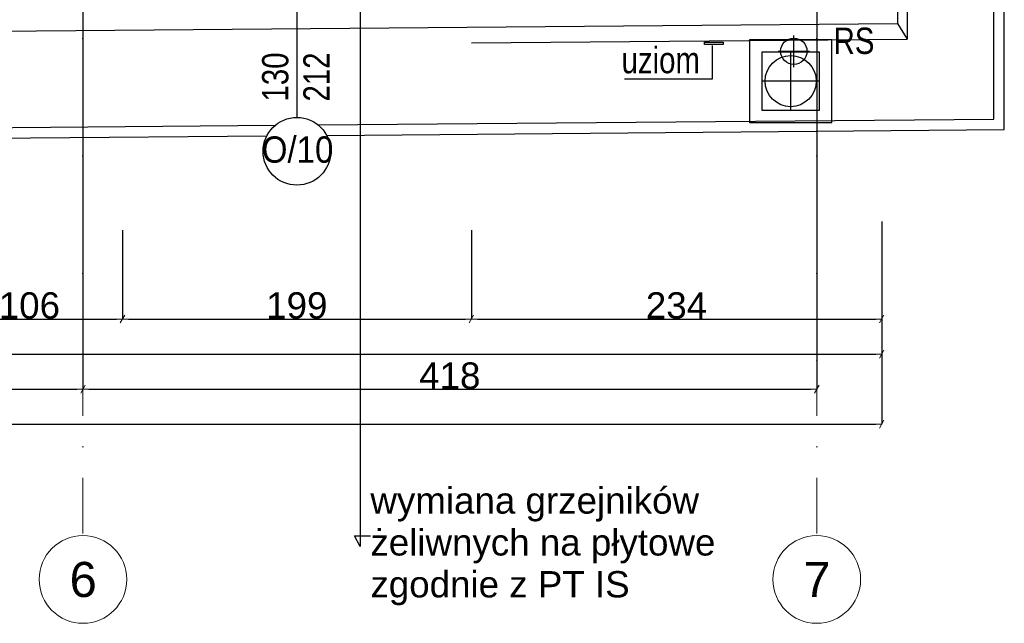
# Model space of a CAD drawing. Header units: millimetres. Extents: x 75543 to 124291, y -109148 to -86372.
# Tile 90 of 99: x 113602 to 119216, y -108895 to -105453. Entities that reach past the tile are written whole.
import ezdxf

# ---------------------------------------------------------------- set-up
doc = ezdxf.new("R2010")
doc.units = ezdxf.units.MM
doc.header["$MEASUREMENT"] = 0
doc.linetypes.add('Dot & Dashed', pattern=[670.277762, 317.5, -176.388889, 0, -176.388874])
for name, color, linetype in [('COKÓŁ', 7, 'Continuous'), ('DIM MALY', 7, 'Continuous'), ('Nowe_00 ZMIANY', 7, 'Continuous'), ('Nowe_A-OKNA-OPIS', 7, 'Continuous'), ('opaska', 7, 'Continuous'), ('opisy inne', 7, 'Continuous'), ('OSIE', 7, 'Continuous'), ('RURY SPUSTOWE', 7, 'Continuous'), ('Structural - Grid', 7, 'Continuous'), ('UZOIM#2', 7, 'Continuous'), ('WIDOK2', 7, 'Continuous')]:
    doc.layers.add(name, color=color, linetype=linetype)
doc.styles.add('STYL_AUTOMATYCZNY_1', font='arial.ttf')
doc.styles.add('STYL_AUTOMATYCZNY_2', font='arial.ttf')
doc.styles.add('STYL_AUTOMATYCZNY_5', font='txt')
doc.styles.add('STYL_AUTOMATYCZNY_6', font='arial.ttf', dxfattribs={"width": 0.8})
doc.styles.add('STYL_AUTOMATYCZNY_9', font='arial.ttf', dxfattribs={"width": 0.9})
doc.dimstyles.new('STYL_AUTOMATYCZNY__3', dxfattribs={"dimtxt": 150, "dimasz": 34.231941, "dimexe": 0.18, "dimexo": 3, "dimgap": 0, "dimtad": 1, "dimtih": 1, "dimtoh": 1, "dimdec": 0, "dimlfac": 0.1, "dimzin": 0, "dimdsep": 46, "dimtxsty": 'STYL_AUTOMATYCZNY_2', "dimblk": 'ARROWHEAD_2', "dimblk1": 'ARROWHEAD_2', "dimblk2": 'ARROWHEAD_2', "dimcen": 0.09, "dimclrd": 5, "dimclre": 5, "dimclrt": 1, "dimadec": 0, "dimazin": 0, "dimtfac": 1, "dimtdec": 4, "dimtmove": 0, "dimatfit": 3, "dimfxl": 0, "dimtolj": 1, "dimtzin": 0, "dimarcsym": 0})
doc.dimstyles.new('STYL_AUTOMATYCZNY__8', dxfattribs={"dimtxt": 0.18, "dimasz": 91.2, "dimexe": 0.18, "dimexo": 0.0625, "dimgap": 0, "dimtad": 0, "dimtih": 1, "dimtoh": 1, "dimdec": 4, "dimzin": 0, "dimdsep": 46, "dimcen": 0.09, "dimadec": 0, "dimazin": 0, "dimtfac": 1, "dimtdec": 4, "dimtmove": 0, "dimatfit": 3, "dimldrblk": 'ARROWHEAD_11', "dimfxl": 0, "dimtolj": 1, "dimtzin": 0, "dimarcsym": 0})

# ---------------------------------------------------------------- blocks, each defined once
blk = doc.blocks.new('ARROWHEAD_2')
at = {"color": 0, "linetype": 'Continuous', "lineweight": 0}
for p, q in [((0, 0), (-1, 0)), ((-0.38, -0.66), (0.38, 0.66))]:
    blk.add_line(p, q, dxfattribs=at)
blk = doc.blocks.new('*D625')
at = {"layer": 'Defpoints', "color": 0}
for p in [(113127.3, -106650.4), (114187.3, -106650.4), (114187.3, -107160.1)]:
    blk.add_point(p, dxfattribs=at)
at = {"layer": 'DIM MALY', "color": 5, "lineweight": -2}
for p, q in [((113127.3, -106653.4), (113127.3, -107160.3)), ((114187.3, -106653.4), (114187.3, -107160.3)), ((113161.5, -107160.1), (114153, -107160.1))]:
    blk.add_line(p, q, dxfattribs=at)
at = {"layer": 'DIM MALY', "color": 5, "lineweight": -2, "xscale": 34.23194115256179, "yscale": 34.23194115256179, "zscale": 34.23194115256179, "rotation": 180}
blk.add_blockref('ARROWHEAD_2', (113127.3, -107160.1), dxfattribs=at)
at = {"layer": 'DIM MALY', "color": 5, "lineweight": -2, "xscale": 34.23194115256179, "yscale": 34.23194115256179, "zscale": 34.23194115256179}
blk.add_blockref('ARROWHEAD_2', (114187.3, -107160.1), dxfattribs=at)
at = {"layer": 'DIM MALY', "color": 1, "insert": (113656.9, -107083.6), "char_height": 150, "attachment_point": 5, "style": 'STYL_AUTOMATYCZNY_2'}
blk.add_mtext('\\A1;106', dxfattribs=at)
blk = doc.blocks.new('*D632')
at = {"layer": 'Defpoints', "color": 0}
for p in [(113127.3, -106650.4), (114187.3, -106650.4), (114187.3, -107160.1)]:
    blk.add_point(p, dxfattribs=at)
at = {"layer": 'DIM MALY', "color": 5, "lineweight": -2}
for p, q in [((113127.3, -106653.4), (113127.3, -107160.3)), ((114187.3, -106653.4), (114187.3, -107160.3)), ((113161.5, -107160.1), (114153, -107160.1))]:
    blk.add_line(p, q, dxfattribs=at)
at = {"layer": 'DIM MALY', "color": 5, "lineweight": -2, "xscale": 34.23194115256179, "yscale": 34.23194115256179, "zscale": 34.23194115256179, "rotation": 180}
blk.add_blockref('ARROWHEAD_2', (113127.3, -107160.1), dxfattribs=at)
at = {"layer": 'DIM MALY', "color": 5, "lineweight": -2, "xscale": 34.23194115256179, "yscale": 34.23194115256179, "zscale": 34.23194115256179}
blk.add_blockref('ARROWHEAD_2', (114187.3, -107160.1), dxfattribs=at)
at = {"layer": 'DIM MALY', "color": 1, "insert": (113656.9, -107083.6), "char_height": 150, "attachment_point": 5, "style": 'STYL_AUTOMATYCZNY_2'}
blk.add_mtext('\\A1;106', dxfattribs=at)
blk = doc.blocks.new('*D633')
at = {"layer": 'Defpoints', "color": 0}
for p in [(114187.3, -106650.4), (116177.3, -106650.4), (116177.3, -107160.1)]:
    blk.add_point(p, dxfattribs=at)
at = {"layer": 'DIM MALY', "color": 5, "lineweight": -2}
for p, q in [((114187.3, -106653.4), (114187.3, -107160.3)), ((116177.3, -106653.4), (116177.3, -107160.3)), ((114221.5, -107160.1), (116143, -107160.1))]:
    blk.add_line(p, q, dxfattribs=at)
at = {"layer": 'DIM MALY', "color": 5, "lineweight": -2, "xscale": 34.23194115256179, "yscale": 34.23194115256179, "zscale": 34.23194115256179, "rotation": 180}
blk.add_blockref('ARROWHEAD_2', (114187.3, -107160.1), dxfattribs=at)
at = {"layer": 'DIM MALY', "color": 5, "lineweight": -2, "xscale": 34.23194115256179, "yscale": 34.23194115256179, "zscale": 34.23194115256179}
blk.add_blockref('ARROWHEAD_2', (116177.3, -107160.1), dxfattribs=at)
at = {"layer": 'DIM MALY', "color": 1, "insert": (115181.9, -107083.6), "char_height": 150, "attachment_point": 5, "style": 'STYL_AUTOMATYCZNY_2'}
blk.add_mtext('\\A1;199', dxfattribs=at)
blk = doc.blocks.new('*D640')
at = {"layer": 'Defpoints', "color": 0}
for p in [(113127.3, -106650.4), (114187.3, -106650.4), (114187.3, -107160.1)]:
    blk.add_point(p, dxfattribs=at)
at = {"layer": 'DIM MALY', "color": 5, "lineweight": -2}
for p, q in [((113127.3, -106653.4), (113127.3, -107160.3)), ((114187.3, -106653.4), (114187.3, -107160.3)), ((113161.5, -107160.1), (114153, -107160.1))]:
    blk.add_line(p, q, dxfattribs=at)
at = {"layer": 'DIM MALY', "color": 5, "lineweight": -2, "xscale": 34.23194115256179, "yscale": 34.23194115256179, "zscale": 34.23194115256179, "rotation": 180}
blk.add_blockref('ARROWHEAD_2', (113127.3, -107160.1), dxfattribs=at)
at = {"layer": 'DIM MALY', "color": 5, "lineweight": -2, "xscale": 34.23194115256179, "yscale": 34.23194115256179, "zscale": 34.23194115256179}
blk.add_blockref('ARROWHEAD_2', (114187.3, -107160.1), dxfattribs=at)
at = {"layer": 'DIM MALY', "color": 1, "insert": (113656.9, -107083.6), "char_height": 150, "attachment_point": 5, "style": 'STYL_AUTOMATYCZNY_2'}
blk.add_mtext('\\A1;106', dxfattribs=at)
blk = doc.blocks.new('*D641')
at = {"layer": 'Defpoints', "color": 0}
for p in [(114187.3, -106650.4), (116177.3, -106650.4), (116177.3, -107160.1)]:
    blk.add_point(p, dxfattribs=at)
at = {"layer": 'DIM MALY', "color": 5, "lineweight": -2}
for p, q in [((114187.3, -106653.4), (114187.3, -107160.3)), ((116177.3, -106653.4), (116177.3, -107160.3)), ((114221.5, -107160.1), (116143, -107160.1))]:
    blk.add_line(p, q, dxfattribs=at)
at = {"layer": 'DIM MALY', "color": 5, "lineweight": -2, "xscale": 34.23194115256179, "yscale": 34.23194115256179, "zscale": 34.23194115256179, "rotation": 180}
blk.add_blockref('ARROWHEAD_2', (114187.3, -107160.1), dxfattribs=at)
at = {"layer": 'DIM MALY', "color": 5, "lineweight": -2, "xscale": 34.23194115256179, "yscale": 34.23194115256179, "zscale": 34.23194115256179}
blk.add_blockref('ARROWHEAD_2', (116177.3, -107160.1), dxfattribs=at)
at = {"layer": 'DIM MALY', "color": 1, "insert": (115181.9, -107083.6), "char_height": 150, "attachment_point": 5, "style": 'STYL_AUTOMATYCZNY_2'}
blk.add_mtext('\\A1;199', dxfattribs=at)
blk = doc.blocks.new('*D642')
at = {"layer": 'Defpoints', "color": 0}
for p in [(118517.3, -106600.4), (116177.3, -106650.4), (118517.3, -107160.1)]:
    blk.add_point(p, dxfattribs=at)
at = {"layer": 'DIM MALY', "color": 5, "lineweight": -2}
for p, q in [((118517.3, -106603.4), (118517.3, -107160.3)), ((116177.3, -106653.4), (116177.3, -107160.3)), ((116211.5, -107160.1), (118483, -107160.1))]:
    blk.add_line(p, q, dxfattribs=at)
at = {"layer": 'DIM MALY', "color": 5, "lineweight": -2, "xscale": 34.23194115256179, "yscale": 34.23194115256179, "zscale": 34.23194115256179, "rotation": 180}
blk.add_blockref('ARROWHEAD_2', (116177.3, -107160.1), dxfattribs=at)
at = {"layer": 'DIM MALY', "color": 5, "lineweight": -2, "xscale": 34.23194115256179, "yscale": 34.23194115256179, "zscale": 34.23194115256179}
blk.add_blockref('ARROWHEAD_2', (118517.3, -107160.1), dxfattribs=at)
at = {"layer": 'DIM MALY', "color": 1, "insert": (117346.9, -107083.5), "char_height": 150, "attachment_point": 5, "style": 'STYL_AUTOMATYCZNY_2'}
blk.add_mtext('\\A1;234', dxfattribs=at)
blk = doc.blocks.new('*D648')
at = {"layer": 'Defpoints', "color": 0}
for p in [(118517.3, -106718.7), (118517.3, -107360.1), (87537.3, -107465.1)]:
    blk.add_point(p, dxfattribs=at)
at = {"layer": 'DIM MALY', "color": 5, "lineweight": -2}
for p, q in [((118517.3, -106721.7), (118517.3, -107360.3)), ((87537.3, -107462.1), (87537.3, -107360)), ((87571.5, -107360.1), (118483, -107360.1))]:
    blk.add_line(p, q, dxfattribs=at)
at = {"layer": 'DIM MALY', "color": 5, "lineweight": -2, "xscale": 34.23194115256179, "yscale": 34.23194115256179, "zscale": 34.23194115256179, "rotation": 180}
blk.add_blockref('ARROWHEAD_2', (87537.3, -107360.1), dxfattribs=at)
at = {"layer": 'DIM MALY', "color": 5, "lineweight": -2, "xscale": 34.23194115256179, "yscale": 34.23194115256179, "zscale": 34.23194115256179}
blk.add_blockref('ARROWHEAD_2', (118517.3, -107360.1), dxfattribs=at)
at = {"layer": 'DIM MALY', "color": 1, "insert": (103027.2, -107283.5), "char_height": 150, "attachment_point": 5, "style": 'STYL_AUTOMATYCZNY_2'}
blk.add_mtext('\\A1;3098', dxfattribs=at)
blk = doc.blocks.new('*D649')
at = {"layer": 'Defpoints', "color": 0}
for p in [(80297.3, -107056.4), (118517.3, -107056.4), (118517.3, -107760.1)]:
    blk.add_point(p, dxfattribs=at)
at = {"layer": 'DIM MALY', "color": 5, "lineweight": -2}
for p, q in [((80297.3, -107059.4), (80297.3, -107760.3)), ((118517.3, -107059.4), (118517.3, -107760.3)), ((80331.5, -107760.1), (118483, -107760.1))]:
    blk.add_line(p, q, dxfattribs=at)
at = {"layer": 'DIM MALY', "color": 5, "lineweight": -2, "xscale": 34.23194115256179, "yscale": 34.23194115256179, "zscale": 34.23194115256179, "rotation": 180}
blk.add_blockref('ARROWHEAD_2', (80297.3, -107760.1), dxfattribs=at)
at = {"layer": 'DIM MALY', "color": 5, "lineweight": -2, "xscale": 34.23194115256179, "yscale": 34.23194115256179, "zscale": 34.23194115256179}
blk.add_blockref('ARROWHEAD_2', (118517.3, -107760.1), dxfattribs=at)
at = {"layer": 'DIM MALY', "color": 1, "insert": (99407.2, -107683.5), "char_height": 150, "attachment_point": 5, "style": 'STYL_AUTOMATYCZNY_2'}
blk.add_mtext('\\A1;3822', dxfattribs=at)
blk = doc.blocks.new('*D995')
at = {"layer": 'Defpoints', "color": 0}
for p in [(107158.2, -89539.7), (113962.3, -89539.7), (113962.3, -107560.1)]:
    blk.add_point(p, dxfattribs=at)
at = {"layer": 'DIM MALY', "color": 5, "lineweight": -2}
for p, q in [((107158.2, -89542.7), (107158.2, -107560.3)), ((113962.3, -89542.7), (113962.3, -107560.3)), ((107192.4, -107560.1), (113928, -107560.1))]:
    blk.add_line(p, q, dxfattribs=at)
at = {"layer": 'DIM MALY', "color": 5, "lineweight": -2, "xscale": 34.23194115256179, "yscale": 34.23194115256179, "zscale": 34.23194115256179, "rotation": 180}
blk.add_blockref('ARROWHEAD_2', (107158.2, -107560.1), dxfattribs=at)
at = {"layer": 'DIM MALY', "color": 5, "lineweight": -2, "xscale": 34.23194115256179, "yscale": 34.23194115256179, "zscale": 34.23194115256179}
blk.add_blockref('ARROWHEAD_2', (113962.3, -107560.1), dxfattribs=at)
at = {"layer": 'DIM MALY', "color": 1, "insert": (110559.8, -107483.6), "char_height": 150, "attachment_point": 5, "style": 'STYL_AUTOMATYCZNY_2'}
blk.add_mtext('\\A1;680', dxfattribs=at)
blk = doc.blocks.new('*D996')
at = {"layer": 'Defpoints', "color": 0}
for p in [(113962.3, -89539.7), (118146.9, -89541.9), (118146.9, -107560.1)]:
    blk.add_point(p, dxfattribs=at)
at = {"layer": 'DIM MALY', "color": 5, "lineweight": -2}
for p, q in [((113962.3, -89542.7), (113962.3, -107560.3)), ((118146.9, -89544.9), (118146.9, -107560.3)), ((113996.5, -107560.1), (118112.6, -107560.1))]:
    blk.add_line(p, q, dxfattribs=at)
at = {"layer": 'DIM MALY', "color": 5, "lineweight": -2, "xscale": 34.23194115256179, "yscale": 34.23194115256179, "zscale": 34.23194115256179, "rotation": 180}
blk.add_blockref('ARROWHEAD_2', (113962.3, -107560.1), dxfattribs=at)
at = {"layer": 'DIM MALY', "color": 5, "lineweight": -2, "xscale": 34.23194115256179, "yscale": 34.23194115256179, "zscale": 34.23194115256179}
blk.add_blockref('ARROWHEAD_2', (118146.9, -107560.1), dxfattribs=at)
at = {"layer": 'DIM MALY', "color": 1, "insert": (116054.2, -107483.6), "char_height": 150, "attachment_point": 5, "style": 'STYL_AUTOMATYCZNY_2'}
blk.add_mtext('\\A1;418', dxfattribs=at)
blk = doc.blocks.new('ARROWHEAD_11')
at = {"color": 0, "linetype": 'Continuous', "lineweight": 0}
blk.add_line((0, 0), (-1, 0), dxfattribs=at)
at = {"color": 0, "linetype": 'Continuous', "lineweight": 0, "const_width": 0.25, "flags": 128}
blk.add_lwpolyline([(-0.125, 0, 1), (0.125, 0, 1)], format="xyb", close=True, dxfattribs=at)

msp = doc.modelspace()

# ---------------------------------------------------------------- linework, layer by layer
at = {"layer": 'COKÓŁ'}
for p in [(118607.3, -103175.3), (106908, -105575.5)]:
    msp.add_line(p, (118606.4, -105474.7), dxfattribs=at)
at = {"layer": 'Nowe_A-OKNA-OPIS'}
msp.add_line((115182.3, -104805.5), (115182.3, -106010.7), dxfattribs=at)
msp.add_circle((115182.3, -106203.7), 193, dxfattribs=at)
at = {"layer": 'opaska'}
for points in [[(115303.1, -106053.2), (119156.4, -106020), (119156.4, -100104.5)], [(115352.5, -106112.8), (119216.4, -106079.5), (119216.4, -100104.5)], [(112279.8, -106079.2), (115058.9, -106055.3)], [(112314.1, -106139), (115010.5, -106115.7)]]:
    msp.add_lwpolyline(points, dxfattribs=at)
for points in [[(118233.5, -105567.9), (117762.4, -105567.9), (117762.4, -106039), (118233.5, -106039)], [(118163, -105638.5), (117833, -105638.5), (117833, -105968.5), (118163, -105968.5)]]:
    msp.add_lwpolyline(points, close=True, dxfattribs=at)
msp.add_circle((117998, -105803.5), 145.8, dxfattribs=at)
at = {"layer": 'OSIE'}
for p, q in [((118015.9, -105723.4), (118015.9, -105543.4)), ((117925.9, -105633.4), (118105.9, -105633.4)), ((117998, -105638.5), (117998, -105968.5)), ((118163, -105803.5), (117833, -105803.5))]:
    msp.add_line(p, q, dxfattribs=at)
at = {"layer": 'RURY SPUSTOWE'}
msp.add_circle((118015.9, -105633.4), 75, dxfattribs=at)
at = {"layer": 'Structural - Grid', "linetype": 'Dot & Dashed', "lineweight": 15}
for p, q in [((113962.3, -107395.1), (113962.3, -90539.7)), ((118146.9, -107395.1), (118146.9, -90541.9)), ((113962.3, -107395.1), (113962.3, -108395.1)), ((118146.9, -107395.1), (118146.9, -108395.1))]:
    msp.add_line(p, q, dxfattribs=at)
at = {"layer": 'Structural - Grid', "linetype": 'Continuous', "lineweight": 15}
for centre in [(113962.3, -108645.1), (118146.9, -108645.1)]:
    msp.add_circle(centre, 250, dxfattribs=at)
at = {"layer": 'Structural - Grid', "linetype": 'Dot & Dashed', "lineweight": 15}
for p in [(113962.3, -107395.1), (113962.3, -107395.1), (118146.9, -107395.1), (118146.9, -107395.1)]:
    msp.add_point(p, dxfattribs=at)
at = {"layer": 'UZOIM#2'}
msp.add_lwpolyline([(117050.7, -105790.2), (117552.8, -105790.2), (117552.8, -105600.1)], dxfattribs=at)
msp.add_lwpolyline([(117507.2, -105581.2), (117612.6, -105581.2), (117612.6, -105594.9), (117507.2, -105594.9)], close=True, dxfattribs=at)
at = {"layer": 'WIDOK2'}
for p in [(118663.2, -103320), (118606.4, -105474.7), (116178.8, -105585.6)]:
    msp.add_line(p, (118662.4, -105564.3), dxfattribs=at)

# ---------------------------------------------------------------- texts
at = {"layer": 'Nowe_00 ZMIANY', "insert": (115601.6, -108456.3), "char_height": 149.931, "attachment_point": 4, "line_spacing_factor": 0.955584, "style": 'STYL_AUTOMATYCZNY_5'}
msp.add_mtext('\\A1;{\\pql;\\fHelvetica|b0|i0|c0|p0;\\W1.000000;wymiana grzejników \\P\\pql;\\fHelvetica|b0|i0|c0|p0;\\W1.000000;żeliwnych na płytowe\\P\\pql;\\fHelvetica|b0|i0|c0|p0;\\W1.000000;zgodnie z PT IS}', dxfattribs=at)
at = {"layer": 'Nowe_A-OKNA-OPIS', "char_height": 150, "attachment_point": 5, "rotation": 90, "style": 'STYL_AUTOMATYCZNY_6'}
for s, insert in [('\\A1;{\\pqc;\\fArial|b0|i0|c238|p0;\\W0.800000;130}', (115059.7, -105780)), ('\\A1;{\\pqc;\\fArial|b0|i0|c238|p0;\\W0.800000;212}', (115294.1, -105780))]:
    msp.add_mtext(s, dxfattribs=dict(at, insert=insert))
at = {"layer": 'Nowe_A-OKNA-OPIS', "insert": (115186.2, -106194.8), "char_height": 150, "attachment_point": 5, "style": 'STYL_AUTOMATYCZNY_9'}
msp.add_mtext('\\A1;{\\pqc;\\fArial|b0|i0|c238|p0;\\W0.900000;O/10}', dxfattribs=at)
at = {"layer": 'opisy inne', "insert": (118359.2, -105574.6), "char_height": 150, "attachment_point": 5, "style": 'STYL_AUTOMATYCZNY_6'}
msp.add_mtext('\\A1;{\\pqc;\\fArial|b0|i0|c238|p0;\\W0.800000;RS}', dxfattribs=at)
at = {"layer": 'Structural - Grid', "lineweight": 15, "char_height": 200, "attachment_point": 1, "style": 'STYL_AUTOMATYCZNY_1'}
for s, insert in [('\\A1;{\\pql;\\pt0;\\fArial|b0|i0|c238|p0;\\W1.000000;6}', (113886, -108545.1)), ('\\A1;{\\pql;\\pt0;\\fArial|b0|i0|c238|p0;\\W1.000000;7}', (118070.6, -108545.1))]:
    msp.add_mtext(s, dxfattribs=dict(at, insert=insert))
at = {"layer": 'UZOIM#2', "insert": (117257.3, -105684.6), "char_height": 150, "attachment_point": 5, "style": 'STYL_AUTOMATYCZNY_6'}
msp.add_mtext('\\A1;{\\pqc;\\fArial|b0|i0|c238|p0;\\W0.800000;uziom}', dxfattribs=at)

# ---------------------------------------------------------------- dimensions: what is measured, and where the dimension line sits
at = {"layer": 'DIM MALY'}
for base, p1, p2, picture, middle in [((113962.3, -107560.1), (107158.2, -89539.7), (113962.3, -89539.7), '*D995', (110559.8, -107560.1)), ((118146.9, -107560.1), (113962.3, -89539.7), (118146.9, -89541.9), '*D996', (116054.2, -107560.1)), ((118517.3, -107160.1), (116177.3, -106650.4), (118517.3, -106600.4), '*D642', (117346.9, -107160.1)), ((114187.3, -107160.1), (113127.3, -106650.4), (114187.3, -106650.4), '*D625', (113656.9, -107160.1)), ((114187.3, -107160.1), (113127.3, -106650.4), (114187.3, -106650.4), '*D632', (113656.9, -107160.1)), ((114187.3, -107160.1), (113127.3, -106650.4), (114187.3, -106650.4), '*D640', (113656.9, -107160.1)), ((116177.3, -107160.1), (114187.3, -106650.4), (116177.3, -106650.4), '*D633', (115181.9, -107160.1)), ((116177.3, -107160.1), (114187.3, -106650.4), (116177.3, -106650.4), '*D641', (115181.9, -107160.1)), ((118517.3, -107360.1), (87537.3, -107465.1), (118517.3, -106718.7), '*D648', (103027.2, -107360.1)), ((118517.3, -107760.1), (80297.3, -107056.4), (118517.3, -107056.4), '*D649', (99407.2, -107760.1))]:
    dim = msp.add_linear_dim(base=base, p1=p1, p2=p2, dimstyle='STYL_AUTOMATYCZNY__3', dxfattribs=at)
    dim.commit()
    dim.dimension.update_dxf_attribs({"geometry": picture, "text_midpoint": middle, "dimtype": 160})

# ---------------------------------------------------------------- leaders
at = {"layer": 'Nowe_00 ZMIANY', "annotation_type": 0, "has_hookline": 1, "hookline_direction": 0, "text_width": 1954.7}
msp.add_leader([(115543, -104824.8), (115543, -108456.3), (115510.4, -108396.4), (115601.6, -108396.4)], dimstyle='STYL_AUTOMATYCZNY__8', dxfattribs=at)

doc.saveas('drawing.dxf')
